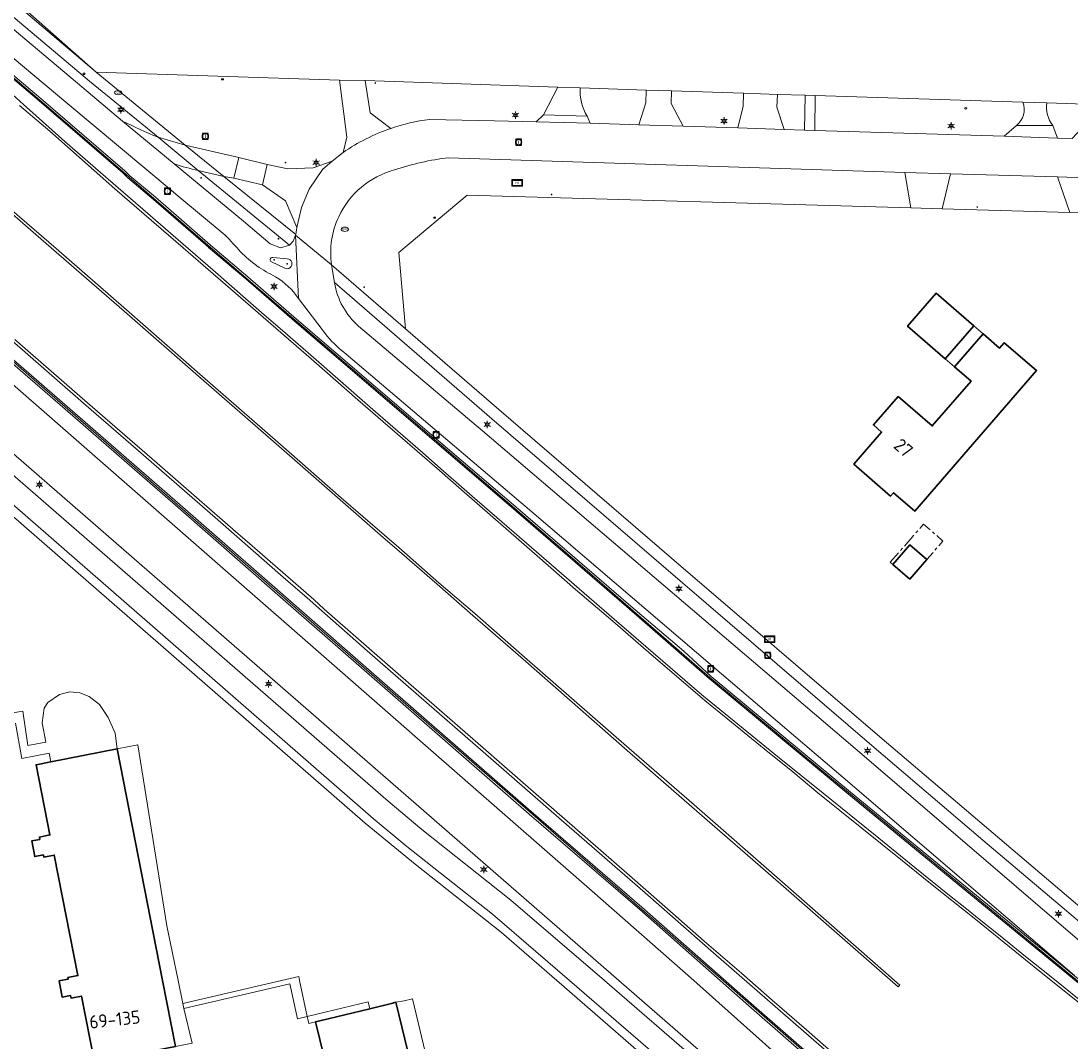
# Model space of a CAD drawing. Header units: metres. Extents: x 140853 to 145288, y 474558 to 480269.
# Tile 18 of 256: x 141770 to 141914, y 475992 to 476132. Entities that reach past the tile are written whole.
import ezdxf
from ezdxf.enums import TextEntityAlignment as Align
from ezdxf.lldxf.tags import DXFTag

# ---------------------------------------------------------------- set-up
doc = ezdxf.new("R2010")
doc.units = ezdxf.units.M
doc.header["$MEASUREMENT"] = 0
doc.linetypes.add('AM-AS', pattern=[16, 10, -2, 2, -2])
for name, color, linetype, lineweight in [('B-WE-AM-AS_SPOOR_RAIL-G', 10, 'AM-AS', 18), ('B-WE-GR-GRAS_KRUIDENRIJK-G', 80, 'Continuous', 18), ('B-WE-GR-GROENVOORZIENING-G', 80, 'Continuous', 18), ('B-WE-IE-TERREINAFSCHEIDING_KUNSTMATIG_HEKWERK-G', 20, 'IE-TERREINAFSCHEIDING-KUNSTMATIG', 18), ('B-WE-IE-TERREINAFSCHEIDING_KUNSTMATIG_MUUR-G', 90, 'IE-TERREINAFSCHEIDING-KUNSTMATIG-DICHT', 18), ('B-WE-KL-DATA_CAI-S', 90, 'KL-CAI-N', 18), ('B-WE-KL-DATA_TELECOM_KAST-S', 90, 'Continuous', 18), ('B-WE-KL-ET_LS_OV_LICHTMAST-S', 190, 'Continuous', 18), ('B-WE-KL-GAS_PUT-S', 30, 'Continuous', 18), ('B-WE-KL-WATER_BRANDLEIDING_PUT-S', 150, 'Continuous', 18), ('B-WE-KL-WATER_PUT-S', 170, 'Continuous', 18), ('B-WE-KW-KUNSTWERK_GELUIDSWERING_SCHERM-G', 170, 'Continuous', 18), ('B-WE-OG-BEBOUWING-G', 7, 'Continuous', 35), ('B-WE-OG-BEBOUWING_HUISNUMMER-T18', 10, 'Continuous', 18), ('B-WE-OG-BEBOUWING_LUIFEL-G', 7, 'Continuous', 18), ('B-WE-OG-TERREIN_ERF-G', 7, 'Continuous', 18), ('B-WE-RI-GWA_RIOOLPUT-S', 30, 'Continuous', 18), ('B-WE-RI-TERREINKAST-S', 7, 'Continuous', 18), ('B-WE-VH-VERHARDING_ASFALT-G', 252, 'Continuous', 18), ('B-WE-VH-VERHARDING_BETON-G', 252, 'Continuous', 18), ('B-WE-VH-VERHARDING_BETONSTRAATSTEEN-G', 252, 'Continuous', 18), ('B-WE-VH-VERHARDING_FUNDERING_ZAND-G', 7, 'Continuous', 18), ('B-WE-VH-VERHARDING_GESLOTEN-G', 7, 'Continuous', 18), ('B-WE-VH-VERHARDING_GRASBETONSTEEN-G', 70, 'Continuous', 18), ('B-WE-VH-VERHARDING_OPEN-G', 252, 'Continuous', 18), ('B-WE-VH-VERHARDING_STRAATBAKSTEEN-G', 252, 'Continuous', 18), ('B-WE-VH-VERHARDING_TEGEL-G', 252, 'Continuous', 18), ('X-XX-XX-ALGEMEEN-G', 7, 'Continuous', 18), ('X-XX-XX-ALGEMEEN-S', 7, 'Continuous', 18)]:
    doc.layers.add(name, color=color, linetype=linetype, lineweight=lineweight)
doc.styles.add('NLCS-ISO', font='txt')
doc.styles.get("Standard").update_dxf_attribs({"font": 'arial.ttf'})
doc.linetypes.add('IE-TERREINAFSCHEIDING-KUNSTMATIG', pattern='A,4,[82,NLCS.shx,S=0.75,R=90,X=0,Y=0],4,-2', length=10)
doc.linetypes.add('IE-TERREINAFSCHEIDING-KUNSTMATIG-DICHT', pattern='A,8,-1,[82,NLCS.shx,S=0.75,R=90,X=0,Y=0],-1', length=10)
tags = doc.linetypes.add('KL-CAI-N', pattern='A,4,-1,[101,NLCS.shx,S=0.5,R=0,X=0,Y=0],-1,4,-1,["C",Standard,S=1,R=0,X=-0.25,Y=-0.5],-1.5', length=12.5).pattern_tags.tags
tags[18] = DXFTag(74, 10)

# ---------------------------------------------------------------- blocks, each defined once
blk = doc.blocks.new('SIE-WEG_AFVALBAK_TYPE_01')
for radius in [0.25, 0.156]:
    blk.add_circle((0, 0), radius)
blk = doc.blocks.new('SKL-DATA_TERREINKAST-SO')
for q in [(-0.2, 0.2), (0.2, 0.2)]:
    blk.add_line((0, -0.21), q)
at = {"flags": 128}
blk.add_lwpolyline([(0.63, 0.35), (-0.63, 0.35), (-0.63, -0.35), (0.63, -0.35)], close=True, dxfattribs=at)
at = {"style": 'NLCS-ISO'}
blk.add_attdef('TYPE', text='', height=0.35, dxfattribs=at).set_placement((-0.03, 0.69), align=Align.MIDDLE_CENTER)
blk = doc.blocks.new('SRI-TERREINKAST-SO')
at = {"ltscale": 0.1}
h = blk.add_hatch(color=256, dxfattribs=at)
h.paths.add_polyline_path([(3.88, 2.14), (-3.37, 2.14), (-3.37, -2.37), (3.88, -2.37)])
h.paths.add_polyline_path([(3.38, 1.64), (-2.87, 1.64), (-2.87, -1.87), (3.38, -1.87)], flags=16)
at = {"flags": 128}
for points in [[(3.88, 2.14), (-3.37, 2.14), (-3.37, -2.37), (3.88, -2.37)], [(3.38, 1.64), (-2.87, 1.64), (-2.87, -1.87), (3.38, -1.87)]]:
    blk.add_lwpolyline(points, close=True, dxfattribs=at)
at = {"style": 'NLCS-ISO'}
blk.add_text('RI', height=1.8, dxfattribs=at).set_placement((-0.87, -0.96))
blk = doc.blocks.new('B-SIE-WEG_LICHTMAST-SO')
at = {"ltscale": 0.1}
for p, q in [((-1.1, 0.63), (-2.19, 1.27)), ((0, 1.27), (0, 2.53)), ((1.1, 0.63), (2.19, 1.27)), ((-1.1, -0.63), (-2.19, -1.27)), ((0, -1.27), (0, -2.53)), ((1.1, -0.63), (2.19, -1.27))]:
    blk.add_line(p, q, dxfattribs=at)
at = {"flags": 128}
for points in [[(-1.16, 0.5), (1.16, 0.5)], [(-1.16, -0.5), (1.16, -0.5)]]:
    blk.add_lwpolyline(points, dxfattribs=at)
at = {"ltscale": 0.1}
blk.add_circle((0, 0), 1.27, dxfattribs=at)
at = {"style": 'NLCS-ISO'}
blk.add_attdef('TYPE', text='', height=1.8, dxfattribs=at).set_placement((0, 2.53), align=Align.BOTTOM_CENTER)
blk = doc.blocks.new('SIE-WEG_STRAATPOT_BRANDKRAAN-SO')
blk.add_ellipse((0, 0), major_axis=(-0.729, 0), ratio=0.685994)
at = {"style": 'NLCS-ISO'}
blk.add_text('BR', height=0.4, dxfattribs=at).set_placement((-0.3, -0.15))
blk = doc.blocks.new('SRI-PUT_INSPECTIE-SO')
at = {"lineweight": -3, "flags": 128}
blk.add_lwpolyline([(-2, -2), (2, -2), (2, 2), (-2, 2)], close=True, dxfattribs=at)
at = {"lineweight": -3, "ltscale": 1.5}
blk.add_circle((0, 0), 2, dxfattribs=at)
at = {"ltscale": 0.1, "style": 'NLCS-ISO'}
blk.add_text('I', height=2.5, dxfattribs=at).set_placement((0, -0.01), align=Align.MIDDLE_CENTER)
blk = doc.blocks.new('SKL-WATERLEIDINGPUT-SO')
at = {"color": 0, "linetype": 'ByBlock', "lineweight": 18}
blk.add_ellipse((0, 0), major_axis=(2.5, 0), ratio=0.54, dxfattribs=at)
at = {"color": 0, "linetype": 'ByBlock', "lineweight": 18, "style": 'NLCS-ISO'}
blk.add_text('wl', height=1.8, dxfattribs=at).set_placement((0, 0), align=Align.MIDDLE_CENTER)
blk = doc.blocks.new('SKL-GAS_PUT-SO')
at = {"color": 0, "linetype": 'ByBlock', "lineweight": 18}
blk.add_ellipse((0, 0), major_axis=(2.5, 0), ratio=0.601255, dxfattribs=at)
at = {"color": 0, "linetype": 'ByBlock', "lineweight": 18, "style": 'NLCS-ISO'}
blk.add_text('gas', height=1.8, dxfattribs=at).set_placement((0.12, 0.3), align=Align.MIDDLE_CENTER)

msp = doc.modelspace()

# ---------------------------------------------------------------- linework, layer by layer
at = {"layer": 'B-WE-AM-AS_SPOOR_RAIL-G', "ltscale": 0.2, "flags": 128}
msp.add_lwpolyline([(141889.287, 476057.376), (141889.632, 476057.075), (141891.974, 476059.764), (141894.289, 476057.747), (141896.508, 476060.294), (141893.849, 476062.612), (141889.287, 476057.376)], close=True, dxfattribs=at)
at = {"layer": 'B-WE-GR-GRAS_KRUIDENRIJK-G', "ltscale": 0.2, "flags": 128}
for points in [[(141713.991, 476180.739), (141743.012, 476156.24), (141761.694, 476140.491), (141780.444, 476124.613), (141762.017, 476140.873), (141754.739, 476147.193), (141739.528, 476160.313), (141714.224, 476181.435), (141714.224, 476181.435, 0.0297269), (141713.991, 476180.739)], [(141730.589, 476162.586), (141741.009, 476153.918), (141759.844, 476138.251), (141778.441, 476122.593), (141784.046, 476117.893), (141784.046, 476117.893, 0.0156529), (141788.905, 476115.665), (141788.905, 476115.665), (141779.519, 476123.341), (141741.964, 476155.025), (141728.107, 476166.725), (141727.624, 476166.087), (141731.081, 476163.241), (141730.589, 476162.586)], [(141826.104, 476118.108), (141835.051, 476117.936), (141840.75, 476117.787), (141841.741, 476118.752), (141843.702, 476122.539), (141817.321, 476123.437), (141817.994, 476118.997), (141820.817, 476116.88), (141820.817, 476116.88, -0.0510807), (141826.104, 476118.108)], [(141847.717, 476118.567), (141848.126, 476117.578), (141854.838, 476117.367), (141855.786, 476120.392), (141855.842, 476122.141), (141846.781, 476122.438), (141846.781, 476122.438, 0.1492706), (141847.717, 476118.567)], [(141904.903, 476115.796), (141906.601, 476117.285), (141906.601, 476117.285, 0.3197396), (141907.482, 476120.491), (141907.482, 476120.491), (141879.01, 476121.384), (141878.957, 476116.61), (141904.903, 476115.796)], [(141911.563, 476117.27), (141912.203, 476115.553), (141914.22, 476115.48), (141915.448, 476116.833), (141917.109, 476116.722), (141917.327, 476120.182), (141910.753, 476120.388), (141910.753, 476120.388, 0.1995193), (141911.563, 476117.27)], [(141791.129, 476112.001), (141800.62, 476104.15), (141804.267, 476101.054), (141805.691, 476100.492), (141806.922, 476100.881), (141794.4, 476111.129), (141794.4, 476111.129, -0.0268681), (141791.129, 476112.001)], [(141891.297, 476110.853), (141828.72, 476112.864), (141828.72, 476112.864, 0.0520405), (141821.343, 476111.184), (141821.343, 476111.184, 0.2232045), (141813.672, 476104.756), (141813.672, 476104.756, 0.1444433), (141812.696, 476098.179), (141812.696, 476098.179), (141822.853, 476089.389), (141821.909, 476099.865), (141831.287, 476107.745), (141892.104, 476105.984), (141891.297, 476110.853)], [(141901.983, 476019.242), (141886.775, 476032.225), (141860.787, 476054.536), (141834.648, 476077.07), (141813.092, 476095.737), (141813.092, 476095.737, 0.1738611), (141816.409, 476089.76), (141816.409, 476089.76), (141833.377, 476075.4), (141885.689, 476030.771), (141916.854, 476004.017), (141916.854, 476004.017, 0.0950877), (141918.021, 476004.198), (141918.021, 476004.198, 0.0955723), (141919.046, 476004.816), (141919.046, 476004.816), (141901.983, 476019.242)]]:
    msp.add_lwpolyline(points, format="xyb", close=True, dxfattribs=at)
for points in [[(141812.787, 476112.386), (141814.279, 476113.578), (141814.806, 476115.667), (141813.787, 476123.487), (141780.444, 476124.613), (141792.639, 476114.603), (141799.978, 476112.888), (141803.857, 476111.932), (141806.682, 476111.333), (141810.185, 476111.466), (141812.787, 476112.386)], [(141874.728, 476116.743), (141877.527, 476116.655), (141877.629, 476121.428), (141873.844, 476121.546), (141873.726, 476119.801), (141874.728, 476116.743)], [(141897.544, 476110.659), (141896.396, 476105.86), (141913.905, 476105.353), (141912.207, 476110.224), (141897.544, 476110.659)], [(141797.945, 476110.294), (141807.793, 476102.342), (141807.925, 476103.3), (141806.404, 476106.96), (141803.213, 476109.128), (141799.311, 476110.042), (141797.945, 476110.294)]]:
    msp.add_lwpolyline(points, close=True, dxfattribs=at)
for points in [[(141754.652, 476094.277), (141821.886, 476035.484), (141825.229, 476032.56), (141848.435, 476012.273), (141862.38, 476000), (141881.609, 475982.821), (141933.315, 475935.881), (141946.702, 475924.406), (141969.075, 475904.317)], [(141964.014, 475914.247), (141947.949, 475928.337), (141944.99, 475930.932), (141930.169, 475943.868), (141914.904, 475957.237), (141899.786, 475970.415), (141884.757, 475983.542), (141869.917, 475996.52), (141854.941, 476009.752), (141839.78, 476022.847), (141820.733, 476039.457), (141805.719, 476052.612), (141791.294, 476065.226), (141776.174, 476078.387), (141761.063, 476091.454)], [(141962.516, 475898.216), (141928.179, 475930.65), (141907.673, 475949.621), (141900.282, 475956.313), (141894.79, 475961.595), (141865.432, 475988.4), (141852.096, 476000), (141751.827, 476087.24)], [(141767.564, 476070.611), (141820.468, 476024.6), (141825.068, 476020.73), (141837.28, 476011.019), (141850.104, 476000), (141867.827, 475984.667), (141870.948, 475981.87), (141873.888, 475979.213), (141878.197, 475975.158), (141900.163, 475954.492), (141923.788, 475931.882), (141958.052, 475898.674)], [(141951.279, 475899.525), (141920.733, 475928.929), (141897.257, 475951.43), (141887.605, 475960.514), (141882.772, 475965.048), (141877.933, 475969.576), (141869.478, 475977.467), (141843.587, 476000), (141835.981, 476006.594), (141824.166, 476015.959), (141817.325, 476021.602), (141817.325, 476021.602), (141764.418, 476067.63)], [(141754.927, 476034.381), (141770.375, 476036.944), (141771.065, 476032.231), (141773.527, 476032.71), (141773.006, 476035.346), (141773.3, 476037.371), (141773.791, 476038.137), (141775.414, 476039.247), (141776.797, 476039.589), (141778.179, 476039.453), (141779.475, 476038.978), (141780.861, 476037.879), (141782.068, 476036.109), (141783.041, 476033.917), (141783.292, 476031.788), (141786.157, 476032.332), (141790.137, 476007.527), (141791.669, 476000), (141792.323, 475996.847), (141805.818, 476000), (141808.202, 476000.557), (141808.321, 476000), (141809.372, 475995.073), (141812.02, 475995.722), (141817.692, 475997.112), (141817.925, 475996.153), (141821.093, 475996.922), (141821.171, 475996.941), (141821.521, 475997.026), (141822.663, 475997.241), (141823.793, 475997.505), (141833.536, 475956.78)], [(141769.353, 476035.319), (141770.221, 476030.456), (141773.989, 476031.179), (141774.214, 476030.007), (141783.292, 476031.788), (141783.041, 476033.917), (141783.041, 476033.917), (141782.068, 476036.109), (141780.861, 476037.879), (141779.475, 476038.978), (141778.179, 476039.453), (141776.797, 476039.589), (141775.414, 476039.247), (141773.791, 476038.137), (141773.3, 476037.371), (141773.006, 476035.346), (141773.527, 476032.71), (141771.065, 476032.231), (141770.375, 476036.944), (141754.927, 476034.381)]]:
    msp.add_lwpolyline(points, dxfattribs=at)
at = {"layer": 'B-WE-GR-GROENVOORZIENING-G', "ltscale": 0.2, "flags": 128}
msp.add_lwpolyline([(141914.528, 476000.692), (141902.257, 476011.208), (141882.829, 476027.873), (141864.906, 476043.143), (141840.128, 476064.29), (141814.72, 476085.939), (141814.72, 476085.939, -0.0588032), (141812.156, 476088.324), (141812.156, 476088.324), (141808.174, 476093.541), (141808.174, 476093.541, 0.1014289), (141805.027, 476096.546), (141805.027, 476096.546, -0.0909452), (141800.225, 476099.959), (141800.225, 476099.959, 0.0104806), (141798.113, 476102.237), (141798.113, 476102.237), (141791.631, 476107.655), (141790.71, 476108.424), (141776.563, 476120.249), (141758.141, 476135.719)], format="xyb", dxfattribs=at)
for points in [[(141761.38, 476130.69), (141772.867, 476120.959), (141784.344, 476111.064), (141785.032, 476110.381), (141788.558, 476107.432), (141796.402, 476100.61), (141796.114, 476100.865), (141801.205, 476096.523), (141807.892, 476090.72), (141813.269, 476086.099), (141826.698, 476074.592), (141838.269, 476064.685), (141853.406, 476051.626), (141860.989, 476045.171), (141864.74, 476041.72), (141872.297, 476035.425), (141883.857, 476025.834), (141899.329, 476013.128), (141915.049, 476000.226)], [(141914.778, 475999.932), (141899.058, 476012.834), (141883.586, 476025.54), (141872.026, 476035.131), (141864.469, 476041.426), (141860.633, 476044.775), (141853.135, 476051.332), (141837.998, 476064.391), (141826.427, 476074.298), (141812.998, 476085.805), (141807.621, 476090.426), (141800.934, 476096.229), (141795.843, 476100.571), (141796.131, 476100.316), (141788.287, 476107.138), (141784.761, 476110.087), (141784.073, 476110.77), (141772.596, 476120.665), (141761.109, 476130.396)], [(141766.884, 476123.374), (141770.444, 476120.18), (141776.152, 476115.084), (141780.998, 476110.857), (141782.777, 476109.321), (141783.455, 476108.734), (141786.842, 476105.809), (141791.672, 476101.619), (141796.439, 476097.465), (141801.27, 476093.237), (141803.106, 476091.654), (141804.421, 476090.499), (141805.64, 476089.454), (141809.838, 476085.771), (141818.334, 476078.34), (141825.204, 476072.376), (141828.058, 476069.872), (141829.765, 476068.385), (141831.988, 476066.454), (141840.097, 476059.416), (141851.423, 476049.562), (141863.441, 476039.198), (141874.044, 476030.56), (141880.075, 476025.693), (141886.967, 476020.137), (141892.633, 476015.528), (141897.409, 476011.694), (141899.733, 476009.824), (141901.704, 476008.257), (141904.335, 476006.133), (141907.824, 476003.325), (141911.332, 476000.515), (141915.926, 475996.794)], [(141761.358, 476091.794), (141776.469, 476078.727), (141791.589, 476065.566), (141806.014, 476052.952), (141821.028, 476039.797), (141840.075, 476023.187), (141855.236, 476010.092), (141870.212, 475996.86), (141885.052, 475983.882), (141900.081, 475970.755), (141915.199, 475957.577)], [(141917.022, 475958.454), (141913.373, 475961.645), (141907.234, 475966.992), (141903.996, 475969.8), (141898.931, 475974.207), (141894.06, 475978.488), (141886.895, 475984.734), (141884.794, 475986.607), (141875.986, 475994.28), (141865.036, 476003.83), (141855.689, 476012.028), (141844.234, 476022.02), (141834.897, 476030.148), (141825.716, 476038.161), (141817.593, 476045.248), (141811.341, 476050.716), (141809.353, 476052.487), (141806.059, 476055.344), (141797.093, 476063.201), (141785.863, 476072.987), (141779.064, 476078.9), (141766.655, 476089.656)]]:
    msp.add_lwpolyline(points, dxfattribs=at)
msp.add_lwpolyline([(141859.29, 476122.028), (141859.234, 476120.278), (141860.885, 476117.178), (141868.381, 476116.942), (141869.128, 476119.952), (141869.185, 476121.701), (141859.29, 476122.028)], close=True, dxfattribs=at)
at = {"layer": 'B-WE-IE-TERREINAFSCHEIDING_KUNSTMATIG_HEKWERK-G', "ltscale": 0.2, "flags": 128}
for points in [[(141780.444, 476124.613), (141762.017, 476140.873), (141754.739, 476147.193), (141739.528, 476160.313), (141714.224, 476181.435)], [(141813.787, 476123.487), (141780.444, 476124.613)], [(141843.702, 476122.539), (141817.321, 476123.437)], [(141855.842, 476122.141), (141846.781, 476122.438)], [(141869.185, 476121.701), (141859.29, 476122.028)], [(141877.629, 476121.428), (141873.844, 476121.546)], [(141907.482, 476120.491), (141879.01, 476121.384)], [(141917.327, 476120.182), (141910.753, 476120.388)], [(141822.853, 476089.389), (141821.909, 476099.865), (141831.287, 476107.745), (141892.104, 476105.984)], [(141896.396, 476105.86), (141913.905, 476105.353)]]:
    msp.add_lwpolyline(points, dxfattribs=at)
at = {"layer": 'B-WE-IE-TERREINAFSCHEIDING_KUNSTMATIG_MUUR-G', "ltscale": 0.2, "flags": 128}
for points in [[(141697.803, 476183.399), (141697.531, 476183.106), (141699.559, 476181.446), (141715.112, 476168.765), (141720.538, 476164.301), (141730.481, 476156.094), (141745.864, 476143.271), (141761.109, 476130.396), (141772.596, 476120.665), (141784.073, 476110.77), (141784.761, 476110.087), (141788.287, 476107.138), (141796.131, 476100.316), (141795.843, 476100.571), (141800.934, 476096.229), (141807.621, 476090.426), (141812.998, 476085.805), (141826.427, 476074.298), (141837.998, 476064.391), (141853.135, 476051.332), (141860.633, 476044.775), (141864.469, 476041.426), (141872.026, 476035.131), (141883.586, 476025.54), (141899.058, 476012.834), (141914.778, 475999.932), (141929.924, 475987.455), (141944.553, 475975.388), (141950.952, 475969.73), (141952.842, 475968.068), (141952.902, 475968.011), (141960.544, 475961.333), (141961.354, 475960.648), (141970.702, 475952.546), (141970.976, 475952.837), (141961.625, 475960.942), (141960.815, 475961.627), (141953.173, 475968.305), (141953.113, 475968.362), (141951.223, 475970.024), (141944.824, 475975.682), (141930.195, 475987.749), (141915.691, 475999.697), (141915.049, 476000.226), (141899.329, 476013.128), (141883.857, 476025.834), (141872.297, 476035.425), (141864.74, 476041.72), (141860.989, 476045.171), (141853.406, 476051.626), (141838.269, 476064.685), (141826.698, 476074.592), (141813.269, 476086.099), (141807.892, 476090.72), (141801.205, 476096.523), (141796.114, 476100.865), (141796.402, 476100.61), (141788.558, 476107.432), (141785.032, 476110.381), (141784.344, 476111.064), (141772.867, 476120.959), (141761.38, 476130.69), (141746.135, 476143.565), (141730.752, 476156.388), (141720.809, 476164.595), (141715.383, 476169.059), (141699.83, 476181.74), (141697.803, 476183.399)], [(141948.258, 475928.665), (141945.285, 475931.272), (141930.464, 475944.208), (141915.199, 475957.577), (141900.081, 475970.755), (141885.052, 475983.882), (141870.212, 475996.86), (141855.236, 476010.092), (141840.075, 476023.187), (141821.028, 476039.797), (141806.014, 476052.952), (141791.589, 476065.566), (141776.469, 476078.727), (141761.358, 476091.794), (141746.278, 476104.885), (141745.5, 476105.563), (141737.853, 476112.021), (141726.39, 476121.757), (141722.644, 476124.939), (141707.375, 476137.919), (141692.034, 476150.775), (141678.138, 476162.183), (141677.831, 476161.853), (141691.739, 476150.435), (141707.08, 476137.579), (141722.349, 476124.599), (141726.095, 476121.417), (141737.558, 476111.681), (141745.205, 476105.223), (141745.983, 476104.545), (141761.063, 476091.454), (141776.174, 476078.387), (141791.294, 476065.226), (141805.719, 476052.612), (141820.733, 476039.457), (141839.78, 476022.847), (141854.941, 476009.752), (141869.917, 475996.52), (141884.757, 475983.542), (141899.786, 475970.415), (141914.904, 475957.237), (141930.169, 475943.868), (141944.99, 475930.932), (141947.949, 475928.337), (141948.258, 475928.665)]]:
    msp.add_lwpolyline(points, close=True, dxfattribs=at)
at = {"layer": 'B-WE-KW-KUNSTWERK_GELUIDSWERING_SCHERM-G', "ltscale": 0.2, "flags": 128}
for points in [[(141627.678, 476202.963), (141649.177, 476185.421), (141668.666, 476169.632), (141688.002, 476153.815), (141707.195, 476137.802), (141726.153, 476121.672), (141745.217, 476105.463), (141765.13, 476088.288), (141783.972, 476071.891), (141802.255, 476055.948), (141821.14, 476039.436), (141839.937, 476023.107), (141858.76, 476006.681), (141877.544, 475990.223), (141896.362, 475973.732), (141915.19, 475957.323), (141934.035, 475940.859), (141949.103, 475927.64), (141964.144, 475914.454), (141982.915, 475897.994), (141986.679, 475894.668), (141993.646, 475887.515), (142006.734, 475872.381)], [(141999.276, 475927.982), (141987.947, 475937.825), (141976.648, 475947.612), (141965.281, 475957.473), (141961.473, 475960.779), (141960.633, 475961.522), (141953.003, 475968.14), (141941.722, 475977.943), (141926.252, 475990.701), (141910.837, 476003.371), (141895.385, 476016.079), (141879.961, 476028.769), (141864.559, 476041.555), (141849.468, 476054.703), (141838.128, 476064.458), (141822.904, 476077.531), (141815.333, 476084.032), (141807.756, 476090.539), (141796.37, 476100.324), (141784.952, 476110.186), (141784.107, 476110.92), (141772.693, 476120.74), (141761.288, 476130.47)]]:
    msp.add_lwpolyline(points, dxfattribs=at)
at = {"layer": 'B-WE-OG-BEBOUWING-G', "ltscale": 0.2, "flags": 128}
for points in [[(141900.727, 476089.814), (141895.576, 476094.269), (141891.657, 476089.738), (141896.808, 476085.283), (141900.727, 476089.814)], [(141890.368, 476080.13), (141886.973, 476076.205), (141888.107, 476075.223), (141884.294, 476070.814), (141889.339, 476066.451), (141889.731, 476066.905), (141892.636, 476064.393), (141909.317, 476083.68), (141904.915, 476087.487), (141904.274, 476086.746), (141902.005, 476088.709), (141898.086, 476084.178), (141900.355, 476082.215), (141895.05, 476076.081), (141890.368, 476080.13)], [(141891.947, 476055.059), (141894.289, 476057.747), (141891.974, 476059.764), (141889.632, 476057.075), (141891.947, 476055.059)], [(141783.292, 476031.788), (141774.214, 476030.007), (141772.198, 476029.611), (141774.087, 476019.981), (141772.638, 476019.697), (141772.703, 476019.37), (141771.591, 476019.151), (141772.011, 476017.009), (141773.19, 476017.241), (141773.248, 476016.947), (141774.68, 476017.228), (141777.924, 476000.695), (141776.555, 476000.427), (141776.597, 476000.209), (141775.53, 476000), (141775.353, 475999.965), (141775.786, 475997.72), (141776.913, 475997.941), (141776.98, 475997.6), (141778.403, 475997.879), (141780.185, 475988.796), (141791.299, 475990.976), (141789.529, 476000), (141783.292, 476031.788)], [(141817.925, 475996.153), (141812.249, 475994.777), (141810.503, 475994.354), (141812.815, 475984.817), (141810.466, 475984.247), (141811.09, 475981.674), (141813.447, 475982.246), (141817.395, 475965.964), (141815.05, 475965.396), (141815.722, 475962.623), (141818.073, 475963.193), (141820.399, 475953.599), (141831.403, 475956.267), (141821.521, 475997.026), (141821.171, 475996.941), (141821.093, 475996.922), (141817.925, 475996.153)]]:
    msp.add_lwpolyline(points, close=True, dxfattribs=at)
at = {"layer": 'B-WE-OG-BEBOUWING_LUIFEL-G', "ltscale": 0.2, "flags": 128}
msp.add_lwpolyline([(141896.808, 476085.283), (141898.086, 476084.178), (141902.005, 476088.709), (141900.727, 476089.814), (141896.808, 476085.283)], close=True, dxfattribs=at)
at = {"layer": 'B-WE-OG-TERREIN_ERF-G', "ltscale": 0.2, "flags": 128}
for points in [[(141762.017, 476140.873), (141780.444, 476124.613), (141813.787, 476123.487), (141817.321, 476123.437), (141843.702, 476122.539), (141843.702, 476122.539), (141846.781, 476122.438), (141855.842, 476122.141), (141859.29, 476122.028), (141869.185, 476121.701), (141873.844, 476121.546), (141877.629, 476121.428), (141879.01, 476121.384), (141907.482, 476120.491), (141910.753, 476120.388), (141917.327, 476120.182), (141920.696, 476120.082), (141953.689, 476119.037), (141958.043, 476118.899), (141980.578, 476118.133), (141984.333, 476118.005), (141991.767, 476117.752), (141996.618, 476117.587)], [(141997.127, 476102.627), (141993.614, 476102.73), (141973.772, 476103.313), (141970.237, 476103.505), (141949.253, 476104.324), (141945.602, 476104.367), (141916.852, 476105.268), (141913.905, 476105.353), (141896.396, 476105.86), (141892.104, 476105.984), (141831.287, 476107.745), (141821.909, 476099.865), (141822.853, 476089.389), (141835.617, 476078.343), (141859.318, 476057.927), (141887.847, 476033.458), (141927.159, 476000), (141947.915, 475982.317), (142000, 475937.177)]]:
    msp.add_lwpolyline(points, dxfattribs=at)
for points in [[(141896.808, 476085.283), (141891.657, 476089.738), (141895.576, 476094.269), (141900.727, 476089.814), (141896.808, 476085.283)], [(141892.636, 476064.393), (141889.731, 476066.905), (141889.339, 476066.451), (141884.294, 476070.814), (141888.107, 476075.223), (141886.973, 476076.205), (141890.368, 476080.13), (141895.05, 476076.081), (141900.355, 476082.215), (141898.086, 476084.178), (141902.005, 476088.709), (141904.274, 476086.746), (141904.915, 476087.487), (141909.317, 476083.68), (141892.636, 476064.393)], [(141894.289, 476057.747), (141891.947, 476055.059), (141889.632, 476057.075), (141891.974, 476059.764), (141894.289, 476057.747)], [(141790.137, 476007.527), (141786.157, 476032.332), (141783.292, 476031.788), (141789.529, 476000), (141791.299, 475990.976), (141793.57, 475991.421), (141792.462, 475996.175), (141792.323, 475996.847), (141791.669, 476000), (141790.137, 476007.527)], [(141817.925, 475996.153), (141817.692, 475997.112), (141812.02, 475995.722), (141809.372, 475995.073), (141809.566, 475994.121), (141810.503, 475994.354), (141812.249, 475994.777), (141817.925, 475996.153)], [(141823.793, 475997.505), (141822.663, 475997.241), (141821.521, 475997.026), (141831.403, 475956.267), (141820.399, 475953.599), (141820.703, 475952.267), (141833.558, 475955.416), (141833.884, 475955.522), (141833.536, 475956.78), (141823.793, 475997.505)]]:
    msp.add_lwpolyline(points, close=True, dxfattribs=at)
at = {"layer": 'B-WE-VH-VERHARDING_ASFALT-G', "ltscale": 0.2, "flags": 128}
msp.add_lwpolyline([(141805.027, 476096.546, -0.1014289), (141808.174, 476093.541), (141808.174, 476093.541), (141807.746, 476102.22), (141807.434, 476101.403), (141806.922, 476100.881), (141805.691, 476100.492), (141804.267, 476101.054), (141800.62, 476104.15), (141791.129, 476112.001), (141784.046, 476117.893), (141778.441, 476122.593), (141759.844, 476138.251), (141741.009, 476153.918), (141739.036, 476151.631), (141758.141, 476135.719), (141776.563, 476120.249), (141790.71, 476108.424), (141791.631, 476107.655), (141798.113, 476102.237), (141798.113, 476102.237, -0.0104806), (141800.225, 476099.959), (141800.225, 476099.959, 0.0909452), (141805.027, 476096.546)], format="xyb", close=True, dxfattribs=at)
for points in [[(141914.22, 476115.48), (141912.203, 476115.553), (141912.203, 476115.553), (141904.903, 476115.796), (141878.957, 476116.61), (141877.527, 476116.655), (141874.728, 476116.743), (141868.381, 476116.942), (141860.885, 476117.178), (141854.838, 476117.367), (141848.126, 476117.578), (141840.75, 476117.787), (141835.051, 476117.936), (141826.104, 476118.108), (141826.104, 476118.108, 0.0510807), (141820.817, 476116.88), (141820.817, 476116.88, 0.0688732), (141814.279, 476113.578), (141814.279, 476113.578), (141812.787, 476112.386), (141811.434, 476111.25), (141809.639, 476108.569), (141808.558, 476106.023), (141807.925, 476103.3), (141807.793, 476102.342), (141807.746, 476102.22), (141812.696, 476098.179), (141812.696, 476098.179, -0.1444433), (141813.672, 476104.756), (141813.672, 476104.756, -0.2232045), (141821.343, 476111.184), (141821.343, 476111.184, -0.0520405), (141828.72, 476112.864), (141828.72, 476112.864), (141891.297, 476110.853), (141897.544, 476110.659), (141912.207, 476110.224), (141918.667, 476109.999)], [(141916.854, 476004.017), (141885.689, 476030.771), (141833.377, 476075.4), (141816.409, 476089.76), (141816.409, 476089.76, -0.1738611), (141813.092, 476095.737), (141813.092, 476095.737), (141812.696, 476098.179), (141807.746, 476102.22), (141808.174, 476093.541), (141812.156, 476088.324), (141812.156, 476088.324, 0.0588032), (141814.72, 476085.939), (141814.72, 476085.939), (141840.128, 476064.29), (141864.906, 476043.143), (141882.829, 476027.873), (141902.257, 476011.208), (141914.528, 476000.692)], [(141804.462, 476098.579, -0.8853349), (141804.628, 476099.157)], [(141806.622, 476098.978, -1.2764265), (141806.27, 476097.723)]]:
    msp.add_lwpolyline(points, format="xyb", dxfattribs=at)
for points in [[(141804.628, 476099.157), (141806.622, 476098.978)], [(141806.27, 476097.723), (141804.462, 476098.579)]]:
    msp.add_lwpolyline(points, dxfattribs=at)
at = {"layer": 'B-WE-VH-VERHARDING_BETON-G', "ltscale": 0.2, "flags": 128}
msp.add_lwpolyline([(141799.311, 476110.042), (141803.213, 476109.128), (141803.857, 476111.932), (141799.978, 476112.888), (141799.311, 476110.042)], close=True, dxfattribs=at)
at = {"layer": 'B-WE-VH-VERHARDING_BETONSTRAATSTEEN-G', "ltscale": 0.2, "flags": 128}
for points in [[(141813.787, 476123.487), (141814.806, 476115.667), (141814.279, 476113.578), (141814.279, 476113.578, -0.0688732), (141820.817, 476116.88), (141820.817, 476116.88), (141817.994, 476118.997), (141817.321, 476123.437), (141813.787, 476123.487)], [(141846.781, 476122.438), (141843.702, 476122.539), (141841.741, 476118.752), (141847.717, 476118.567), (141847.717, 476118.567, -0.1492706), (141846.781, 476122.438)], [(141906.601, 476117.285), (141911.563, 476117.27), (141911.563, 476117.27, -0.1995193), (141910.753, 476120.388), (141910.753, 476120.388), (141907.482, 476120.491), (141907.482, 476120.491, -0.3197396), (141906.601, 476117.285)], [(141784.046, 476117.893), (141791.129, 476112.001), (141791.129, 476112.001, 0.0268681), (141794.4, 476111.129), (141794.4, 476111.129), (141788.905, 476115.665), (141788.905, 476115.665, -0.0156529), (141784.046, 476117.893)], [(141806.622, 476098.978), (141804.628, 476099.157), (141804.628, 476099.157, 0.8853349), (141804.462, 476098.579), (141804.462, 476098.579), (141806.27, 476097.723), (141806.27, 476097.723, 1.2764265), (141806.622, 476098.978)]]:
    msp.add_lwpolyline(points, format="xyb", close=True, dxfattribs=at)
for points in [[(141873.844, 476121.546), (141869.185, 476121.701), (141869.128, 476119.952), (141868.381, 476116.942), (141874.728, 476116.743), (141873.726, 476119.801), (141873.844, 476121.546)], [(141877.527, 476116.655), (141878.957, 476116.61), (141879.01, 476121.384), (141877.629, 476121.428), (141877.527, 476116.655)], [(141848.126, 476117.578), (141847.717, 476118.567), (141841.741, 476118.752), (141840.75, 476117.787), (141848.126, 476117.578)], [(141904.903, 476115.796), (141912.203, 476115.553), (141911.563, 476117.27), (141906.601, 476117.285), (141904.903, 476115.796)], [(141797.945, 476110.294), (141792.639, 476114.603), (141788.905, 476115.665), (141794.4, 476111.129), (141797.945, 476110.294)]]:
    msp.add_lwpolyline(points, close=True, dxfattribs=at)
at = {"layer": 'B-WE-VH-VERHARDING_FUNDERING_ZAND-G', "ltscale": 0.2, "flags": 128}
msp.add_lwpolyline([(141808.321, 476000), (141808.202, 476000.557), (141805.818, 476000), (141792.323, 475996.847), (141792.462, 475996.175), (141806.975, 475999.558), (141808.019, 475994.741), (141809.372, 475995.073), (141808.321, 476000)], close=True, dxfattribs=at)
at = {"layer": 'B-WE-VH-VERHARDING_GESLOTEN-G', "ltscale": 0.2, "flags": 128}
for points in [[(141915.926, 475996.794), (141911.332, 476000.515), (141907.824, 476003.325), (141904.335, 476006.133), (141901.704, 476008.257), (141899.733, 476009.824), (141897.409, 476011.694), (141892.633, 476015.528), (141886.967, 476020.137), (141880.075, 476025.693), (141874.044, 476030.56), (141863.441, 476039.198), (141851.423, 476049.562), (141840.097, 476059.416), (141831.988, 476066.454), (141829.765, 476068.385), (141828.058, 476069.872), (141825.204, 476072.376), (141818.334, 476078.34), (141809.838, 476085.771), (141805.64, 476089.454), (141804.421, 476090.499), (141803.106, 476091.654), (141801.27, 476093.237), (141796.439, 476097.465), (141791.672, 476101.619), (141786.842, 476105.809), (141783.455, 476108.734), (141782.777, 476109.321), (141780.998, 476110.857), (141776.152, 476115.084), (141770.444, 476120.18), (141766.884, 476123.374)], [(141769.929, 476120.046), (141774.06, 476116.5), (141783, 476108.59), (141792.37, 476100.51), (141801.59, 476092.49), (141810.277, 476084.944), (141816.31, 476079.65), (141819.733, 476076.704), (141824.454, 476072.62), (141827.48, 476069.98), (141830.5, 476067.32), (141840.89, 476058.27), (141846.14, 476053.66), (141851.24, 476049.31), (141856.14, 476045.06), (141863.848, 476038.423), (141867.035, 476035.837), (141871.98, 476031.77), (141875.909, 476028.632), (141879.375, 476025.771), (141885.39, 476020.921), (141890.963, 476016.421), (141894.814, 476013.342), (141900.995, 476008.385), (141904.17, 476005.81), (141907.83, 476002.85), (141909.993, 476001.12), (141921.335, 475991.998)], [(141921.335, 475991.998), (141909.993, 476001.12), (141907.83, 476002.85), (141904.17, 476005.81), (141900.995, 476008.385), (141894.814, 476013.342), (141890.963, 476016.421), (141885.39, 476020.921), (141879.375, 476025.771), (141875.909, 476028.632), (141871.98, 476031.77), (141867.035, 476035.837), (141863.848, 476038.423), (141856.14, 476045.06), (141851.24, 476049.31), (141846.14, 476053.66), (141840.89, 476058.27), (141830.5, 476067.32), (141827.48, 476069.98), (141824.454, 476072.62), (141819.733, 476076.704), (141816.31, 476079.65), (141810.277, 476084.944), (141801.59, 476092.49), (141792.37, 476100.51), (141783, 476108.59), (141774.06, 476116.5), (141769.929, 476120.046)], [(141764.289, 476109.138), (141774.628, 476100.169), (141784.279, 476091.796), (141794.831, 476082.575), (141805.085, 476073.606), (141813.889, 476065.941), (141819.765, 476060.79), (141821.64, 476059.158), (141827.154, 476054.362), (141832.085, 476050.074), (141838.947, 476044.086), (141845.309, 476038.496), (141853.223, 476031.564), (141862.065, 476023.857), (141874.28, 476013.231), (141890.383, 475999.133), (141890.61, 475999.36), (141874.52, 476013.5), (141862.4, 476024.13), (141853.51, 476031.85), (141845.581, 476038.731), (141839.14, 476044.36), (141832.34, 476050.33), (141827.41, 476054.55), (141821.907, 476059.42), (141819.96, 476061.1), (141814.02, 476066.23), (141805.35, 476073.86), (141795.01, 476082.86), (141784.58, 476091.99), (141774.94, 476100.39), (141764.53, 476109.39)], [(141764.53, 476109.39), (141774.94, 476100.39), (141784.58, 476091.99), (141795.01, 476082.86), (141805.35, 476073.86), (141814.02, 476066.23), (141819.96, 476061.1), (141821.907, 476059.42), (141827.41, 476054.55), (141832.34, 476050.33), (141839.14, 476044.36), (141845.581, 476038.731), (141853.51, 476031.85), (141862.4, 476024.13), (141874.52, 476013.5), (141890.61, 475999.36), (141890.383, 475999.133), (141874.28, 476013.231), (141862.065, 476023.857), (141853.223, 476031.564), (141845.309, 476038.496), (141838.947, 476044.086), (141832.085, 476050.074), (141827.154, 476054.362), (141821.64, 476059.158), (141819.765, 476060.79), (141813.889, 476065.941), (141805.085, 476073.606), (141794.831, 476082.575), (141784.279, 476091.796), (141774.628, 476100.169), (141764.289, 476109.138)], [(141751.827, 476087.24), (141852.096, 476000), (141865.432, 475988.4), (141894.79, 475961.595), (141900.282, 475956.313), (141907.673, 475949.621), (141928.179, 475930.65), (141933.315, 475935.881), (141881.609, 475982.821), (141881.609, 475982.821), (141862.38, 476000), (141848.435, 476012.273), (141825.229, 476032.56), (141821.886, 476035.484), (141754.652, 476094.277)], [(141766.655, 476089.656), (141779.064, 476078.9), (141785.863, 476072.987), (141797.093, 476063.201), (141806.059, 476055.344), (141809.353, 476052.487), (141811.341, 476050.716), (141817.593, 476045.248), (141825.716, 476038.161), (141834.897, 476030.148), (141844.234, 476022.02), (141855.689, 476012.028), (141865.036, 476003.83), (141875.986, 475994.28), (141884.794, 475986.607), (141886.895, 475984.734), (141894.06, 475978.488), (141898.931, 475974.207), (141903.996, 475969.8), (141907.234, 475966.992), (141913.373, 475961.645), (141917.022, 475958.454)], [(141769.29, 476087.95), (141779.26, 476079.26), (141788.81, 476070.95), (141794.16, 476066.26), (141799.52, 476061.59), (141801.82, 476059.62), (141807.42, 476054.73), (141810.25, 476052.25), (141811.69, 476050.96), (141821.84, 476042.08), (141833.829, 476031.591), (141840.36, 476025.87), (141847.46, 476019.7), (141853.52, 476014.43), (141858.4, 476010.15), (141863.789, 476005.4), (141868.89, 476001.02), (141873.08, 475997.34), (141877.79, 475993.27), (141885.76, 475986.27), (141887.17, 475985.02), (141904.29, 475970.09), (141912.01, 475963.32), (141919.28, 475956.965)], [(141919.28, 475956.965), (141912.01, 475963.32), (141904.29, 475970.09), (141887.17, 475985.02), (141885.76, 475986.27), (141877.79, 475993.27), (141873.08, 475997.34), (141868.89, 476001.02), (141863.789, 476005.4), (141858.4, 476010.15), (141853.52, 476014.43), (141847.46, 476019.7), (141840.36, 476025.87), (141833.829, 476031.591), (141821.84, 476042.08), (141811.69, 476050.96), (141810.25, 476052.25), (141807.42, 476054.73), (141801.82, 476059.62), (141799.52, 476061.59), (141794.16, 476066.26), (141788.81, 476070.95), (141779.26, 476079.26), (141769.29, 476087.95)]]:
    msp.add_lwpolyline(points, dxfattribs=at)
at = {"layer": 'B-WE-VH-VERHARDING_GRASBETONSTEEN-G', "ltscale": 0.2, "flags": 128}
for points in [[(141792.639, 476114.603), (141797.945, 476110.294), (141799.311, 476110.042), (141799.978, 476112.888), (141792.639, 476114.603)], [(141807.925, 476103.3), (141808.558, 476106.023), (141809.639, 476108.569), (141811.434, 476111.25), (141812.787, 476112.386), (141810.185, 476111.466), (141806.682, 476111.333), (141803.857, 476111.932), (141803.213, 476109.128), (141806.404, 476106.96), (141807.925, 476103.3)]]:
    msp.add_lwpolyline(points, close=True, dxfattribs=at)
at = {"layer": 'B-WE-VH-VERHARDING_OPEN-G', "ltscale": 0.2, "flags": 128}
for points in [[(141958.052, 475898.674), (141923.788, 475931.882), (141900.163, 475954.492), (141878.197, 475975.158), (141873.888, 475979.213), (141870.948, 475981.87), (141867.827, 475984.667), (141850.104, 476000), (141837.28, 476011.019), (141825.068, 476020.73), (141820.468, 476024.6), (141767.564, 476070.611)], [(141764.418, 476067.63), (141817.325, 476021.602), (141824.166, 476015.959), (141835.981, 476006.594), (141843.587, 476000), (141869.478, 475977.467), (141877.933, 475969.576), (141882.772, 475965.048), (141887.605, 475960.514), (141897.257, 475951.43), (141920.733, 475928.929), (141951.279, 475899.525)], [(141765.651, 476068.163), (141818.383, 476022.246), (141823.002, 476018.379), (141834.755, 476009.109), (141845.33, 476000), (141865.817, 475982.262), (141871.03, 475977.562), (141878.91, 475970.215), (141883.7, 475965.735), (141888.485, 475961.251), (141898.041, 475952.266), (141947.48, 475904.632)], [(141947.48, 475904.632), (141898.041, 475952.266), (141888.485, 475961.251), (141883.7, 475965.735), (141878.91, 475970.215), (141871.03, 475977.562), (141865.817, 475982.262), (141845.33, 476000), (141834.755, 476009.109), (141823.002, 476018.379), (141818.383, 476022.246), (141765.651, 476068.163)], [(141780.185, 475988.796), (141778.403, 475997.879), (141776.98, 475997.6), (141776.913, 475997.941), (141775.786, 475997.72), (141775.353, 475999.965), (141775.53, 476000), (141776.597, 476000.209), (141776.555, 476000.427), (141777.924, 476000.695), (141774.68, 476017.228), (141773.248, 476016.947), (141773.19, 476017.241), (141772.011, 476017.009), (141771.591, 476019.151), (141772.703, 476019.37), (141772.638, 476019.697), (141774.087, 476019.981), (141772.198, 476029.611), (141772.198, 476029.611), (141774.214, 476030.007), (141773.989, 476031.179), (141770.221, 476030.456), (141769.353, 476035.319)], [(141812.815, 475984.817), (141810.503, 475994.354), (141810.503, 475994.354), (141809.566, 475994.121), (141809.372, 475995.073), (141808.019, 475994.741), (141806.975, 475999.558), (141792.462, 475996.175), (141793.57, 475991.421)]]:
    msp.add_lwpolyline(points, dxfattribs=at)
at = {"layer": 'B-WE-VH-VERHARDING_STRAATBAKSTEEN-G', "ltscale": 0.2, "flags": 128}
for points in [[(141896.396, 476105.86), (141897.544, 476110.659), (141891.297, 476110.853), (141892.104, 476105.984), (141896.396, 476105.86)], [(141916.852, 476105.268), (141918.667, 476109.999), (141912.207, 476110.224), (141913.905, 476105.353), (141916.852, 476105.268)]]:
    msp.add_lwpolyline(points, close=True, dxfattribs=at)
at = {"layer": 'B-WE-VH-VERHARDING_TEGEL-G', "ltscale": 0.2, "flags": 128}
for points in [[(141779.519, 476123.341), (141788.905, 476115.665), (141792.639, 476114.603), (141780.444, 476124.613), (141761.694, 476140.491), (141743.012, 476156.24), (141741.964, 476155.025), (141779.519, 476123.341)], [(141860.885, 476117.178), (141859.234, 476120.278), (141859.29, 476122.028), (141855.842, 476122.141), (141855.786, 476120.392), (141854.838, 476117.367), (141860.885, 476117.178)], [(141807.793, 476102.342), (141797.945, 476110.294), (141794.4, 476111.129), (141806.922, 476100.881), (141807.434, 476101.403), (141807.746, 476102.22), (141807.793, 476102.342)]]:
    msp.add_lwpolyline(points, close=True, dxfattribs=at)
msp.add_lwpolyline([(142000, 475937.177), (141947.915, 475982.317), (141927.159, 476000), (141887.847, 476033.458), (141859.318, 476057.927), (141835.617, 476078.343), (141822.853, 476089.389), (141812.696, 476098.179), (141813.092, 476095.737), (141813.092, 476095.737), (141834.648, 476077.07), (141860.787, 476054.536), (141886.775, 476032.225), (141901.983, 476019.242), (141919.046, 476004.816), (141921.164, 476003.026), (141923.556, 476000.986), (141924.712, 476000), (141931.816, 475993.941), (141946.971, 475980.963), (141967.791, 475963.097), (141972.311, 475959.255), (142000, 475935.009)], dxfattribs=at)
at = {"layer": 'X-XX-XX-ALGEMEEN-G', "ltscale": 0.2, "flags": 128}
msp.add_lwpolyline([(141808.321, 476000), (141808.202, 476000.557), (141805.818, 476000), (141792.323, 475996.847), (141792.462, 475996.175), (141806.975, 475999.558), (141808.019, 475994.741), (141809.372, 475995.073), (141808.321, 476000)], close=True, dxfattribs=at)

# ---------------------------------------------------------------- block references
at = {"layer": 'B-WE-KL-DATA_CAI-S', "xscale": 0.2, "yscale": 0.2, "zscale": 0.2}
for p in [(141797.738, 476123.617), (141826.821, 476104.624)]:
    msp.add_blockref('SKL-DATA_TERREINKAST-SO', p, dxfattribs=at)
at = {"layer": 'B-WE-KL-DATA_TELECOM_KAST-S', "xscale": 0.2, "yscale": 0.2, "zscale": 0.2}
msp.add_blockref('SIE-WEG_AFVALBAK_TYPE_01', (141818.689, 476123.114), dxfattribs=at)
at = {"layer": 'B-WE-KL-ET_LS_OV_LICHTMAST-S', "xscale": 0.2, "yscale": 0.2, "zscale": 0.2}
for p in [(141783.816, 476119.45), (141837.902, 476118.709), (141866.502, 476117.902), (141897.636, 476117.225), (141810.585, 476112.201), (141804.812, 476095.2), (141834.042, 476076.274), (141772.65, 476068.034), (141860.307, 476053.762), (141804.065, 476040.702), (141886.171, 476031.53), (141833.567, 476015.238), (141912.341, 476009.174)]:
    msp.add_blockref('B-SIE-WEG_LICHTMAST-SO', p, dxfattribs=at)
at = {"layer": 'B-WE-KL-GAS_PUT-S', "xscale": 0.2, "yscale": 0.2, "zscale": 0.2}
msp.add_blockref('SKL-GAS_PUT-SO', (141814.511, 476103.046), dxfattribs=at)
at = {"layer": 'B-WE-KL-WATER_BRANDLEIDING_PUT-S', "xscale": 0.2, "yscale": 0.2, "zscale": 0.2}
for p in [(141778.761, 476124.367), (141899.632, 476119.643)]:
    msp.add_blockref('SIE-WEG_STRAATPOT_BRANDKRAAN-SO', p, dxfattribs=at)
at = {"layer": 'B-WE-KL-WATER_PUT-S', "xscale": 0.2, "yscale": 0.2, "zscale": 0.2}
msp.add_blockref('SKL-WATERLEIDINGPUT-SO', (141783.445, 476121.777), dxfattribs=at)
at = {"layer": 'B-WE-RI-GWA_RIOOLPUT-S', "xscale": 0.2, "yscale": 0.2, "zscale": 0.2}
for p in [(141795.391, 476115.8), (141838.339, 476114.999), (141790.194, 476108.268), (141827.027, 476074.862), (141872.491, 476044.62), (141864.669, 476042.754)]:
    msp.add_blockref('SRI-PUT_INSPECTIE-SO', p, dxfattribs=at)
at = {"layer": 'B-WE-RI-TERREINKAST-S', "xscale": 0.2, "yscale": 0.2, "zscale": 0.2}
for p in [(141838.081, 476109.431), (141872.701, 476046.84)]:
    msp.add_blockref('SRI-TERREINKAST-SO', p, dxfattribs=at)
at = {"layer": 'X-XX-XX-ALGEMEEN-S', "xscale": 0.2, "yscale": 0.2, "zscale": 0.2}
for p in [(141806.373, 476112.19), (141794.811, 476110.104), (141842.861, 476107.816), (141901.216, 476106.096), (141806.369, 476103.504), (141805.416, 476101.763), (141804.824, 476098.848), (141806.608, 476098.31), (141817.151, 476095.111)]:
    msp.add_blockref('SIE-WEG_AFVALBAK_TYPE_01', p, dxfattribs=at)

# ---------------------------------------------------------------- texts
at = {"layer": 'B-WE-OG-BEBOUWING_HUISNUMMER-T18', "style": 'NLCS-ISO'}
for s, rotation, p in [('27', 319.1, (141891.098, 476073.072)), ('69-135', 6.4, (141782.973, 475994.667))]:
    msp.add_text(s, height=1.8, rotation=rotation, dxfattribs=at).set_placement(p, align=Align.MIDDLE_CENTER)

doc.saveas('drawing.dxf')
